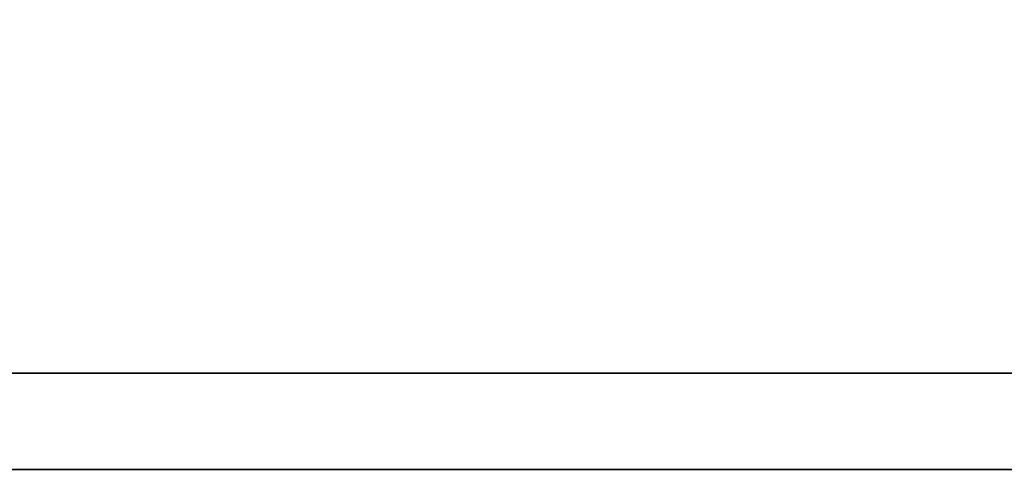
# Model space of a CAD drawing. Header units: millimetres. Extents: x 26 to 424, y -225 to -85.
# Tile 39 of 54: x 326.851 to 328.548, y -185.687 to -184.912. Entities that reach past the tile are written whole.
import ezdxf

# ---------------------------------------------------------------- set-up
doc = ezdxf.new("R2010")
doc.units = ezdxf.units.MM
doc.header["$LTSCALE"] = 0.15
doc.layers.add('DIM', color=4, linetype='CONTINUOUS')
doc.layers.add('layer 1', color=7, linetype='CONTINUOUS')

# ---------------------------------------------------------------- blocks, each defined once
blk = doc.blocks.new('TBI MOTION logo(完整正式版)')
at = {"layer": 'layer 1', "color": 22, "lineweight": 35}
blk.add_open_spline([(75.90875, -9.47875), (75.90875, -9.47875), (75.90875, -12.28625), (75.90875, -12.28625), (75.90875, -12.28625), (75.90875, -12.28625), (75.90875, -12.47875), (75.90875, -12.47875), (75.90875, -12.47875), (75.90875, -12.47875), (75.71625, -12.47875), (75.71625, -12.47875), (75.71625, -12.47875), (75.71625, -12.47875), (-88.32875, -12.47875), (-88.32875, -12.47875), (-88.32875, -12.47875), (-88.32875, -12.47875), (-88.32875, -13.29375), (-88.32875, -13.29375), (-88.32875, -13.29375), (-88.32875, -13.29375), (82.89125, -13.29375), (82.89125, -13.29375), (82.89125, -13.29375), (82.89125, -13.29375), (75.90875, -9.47875), (75.90875, -9.47875)], degree=3, knots=[0, 0, 0, 0, 0.1428571, 0.1428571, 0.1428571, 0.1428572, 0.2857143, 0.2857143, 0.2857143, 0.2857143, 0.4285714, 0.4285714, 0.4285714, 0.4285714, 0.5714286, 0.5714286, 0.5714286, 0.5714286, 0.7142857, 0.7142857, 0.7142857, 0.7142857, 0.8571429, 0.8571429, 0.8571429, 0.8571429, 1, 1, 1, 1], dxfattribs=at)

msp = doc.modelspace()

# ---------------------------------------------------------------- block references
at = {"layer": 'DIM', "color": 0, "xscale": 0.203283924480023, "yscale": 0.203283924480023, "zscale": 0.203283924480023}
msp.add_blockref('TBI MOTION logo(完整正式版)', (323.3513, -182.9848), dxfattribs=at)

doc.saveas('drawing.dxf')
